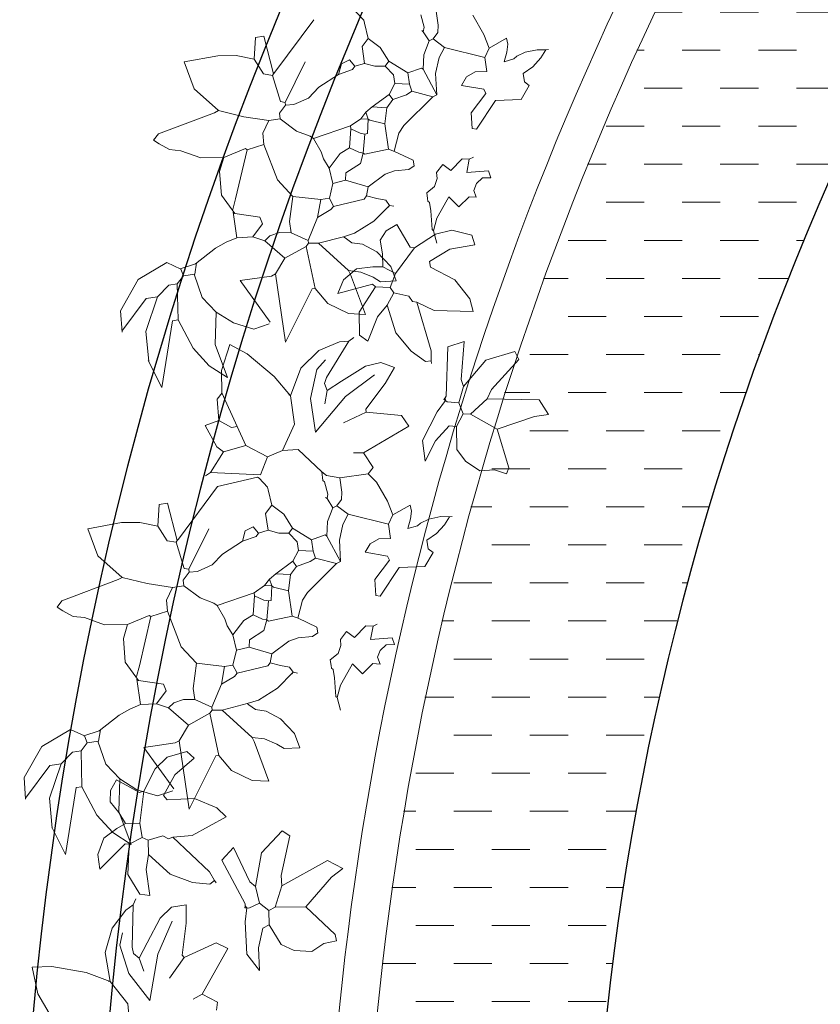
# Model space of a CAD drawing. Header units: millimetres. Extents: x 217.8 to 250.3, y 155.3 to 171.1.
# Tile 24 of 35: x 239.4 to 240.4, y 162.4 to 163.7. Entities that reach past the tile are written whole.
import ezdxf

# ---------------------------------------------------------------- set-up
doc = ezdxf.new("R2010")
doc.units = ezdxf.units.MM
for name, color, linetype, lineweight in [('ACQUA', 151, 'Continuous', 20), ('VERDE_giardino', 74, 'Continuous', 9), ('VETRATE', 171, 'Continuous', 9)]:
    doc.layers.add(name, color=color, linetype=linetype, lineweight=lineweight)
doc.layers.add('PROIEZIONI', color=145, linetype='Continuous')

msp = doc.modelspace()

# ---------------------------------------------------------------- hatches: boundary and pattern name
at = {"layer": 'ACQUA'}
h = msp.add_hatch(dxfattribs=at)
h.set_pattern_fill('DASH', color=256, scale=0.4, style=0)
h.set_pattern_definition([(0, (358.711986, -43.13463), (0.05, 0.05), [0.05, -0.05])])
h.paths.add_polyline_path([(244.3418, 165.9229), (244.3418, 165.6204, -0.174446), (246.5631, 164.4613), (246.7837, 164.6645, 0.17708)])
h.paths.add_polyline_path([(243.3257, 165.9208, 2.20923), (247.8419, 161.9543), (247.5419, 161.9543, -2.193796), (243.3257, 165.6181)])

# ---------------------------------------------------------------- linework, layer by layer
at = {"layer": 'PROIEZIONI'}
for radius, end in [(4.45, 218.0722), (4.35, 219.1114), (3.7, 0)]:
    msp.add_arc((243.8419, 161.9543), radius, 42.6531, end, dxfattribs=at)
at = {"layer": 'VERDE_giardino'}
for p, q in [((239.7783, 163.6553), (239.727, 163.5865)), ((239.8328, 163.6663), (239.844, 163.6547)), ((239.9188, 163.6618), (239.9231, 163.6454)), ((239.9389, 163.6666), (239.9416, 163.6481)), ((240.0013, 163.6361), (239.987, 163.6613)), ((239.844, 163.6547), (239.8446, 163.651)), ((239.8446, 163.651), (239.8494, 163.6308)), ((239.9231, 163.6454), (239.922, 163.6395)), ((239.9416, 163.6481), (239.9411, 163.6385)), ((239.6999, 163.6034), (239.7014, 163.632)), ((239.7014, 163.632), (239.7125, 163.6336)), ((239.7125, 163.6336), (239.7254, 163.5843)), ((239.8494, 163.6308), (239.8415, 163.6202)), ((239.8494, 163.6308), (239.8654, 163.619)), ((239.9199, 163.6411), (239.922, 163.6395)), ((239.922, 163.6395), (239.9295, 163.6274)), ((239.9295, 163.6274), (239.9348, 163.63)), ((239.9411, 163.6385), (239.9348, 163.63)), ((239.9348, 163.63), (239.9497, 163.6189)), ((240.0085, 163.6181), (240.0013, 163.6361)), ((240.0085, 163.6181), (240.0313, 163.6309)), ((240.0332, 163.6233), (240.0313, 163.6309)), ((239.8415, 163.6202), (239.8447, 163.5979)), ((239.8654, 163.619), (239.8765, 163.6007)), ((239.9295, 163.6274), (239.9226, 163.6093)), ((239.9429, 163.6055), (239.9497, 163.6189)), ((239.9497, 163.6189), (240.0027, 163.6058)), ((240.0085, 163.6181), (240.0027, 163.6058)), ((240.0317, 163.6128), (240.0332, 163.6233)), ((240.0828, 163.6156), (240.0865, 163.6162)), ((239.6077, 163.5999), (239.6519, 163.608)), ((239.6519, 163.608), (239.676, 163.6083)), ((239.676, 163.6083), (239.6999, 163.6034)), ((239.6999, 163.6034), (239.7121, 163.5843)), ((239.9226, 163.6093), (239.9216, 163.5902)), ((239.9382, 163.5847), (239.9429, 163.6055)), ((240.0027, 163.6058), (240.0054, 163.5873)), ((240.0282, 163.6001), (240.0317, 163.6128)), ((240.0409, 163.6038), (240.0282, 163.6001)), ((240.0448, 163.6073), (240.0409, 163.6038)), ((240.0557, 163.6126), (240.0448, 163.6073)), ((240.0716, 163.6159), (240.0557, 163.6126)), ((240.0657, 163.5936), (240.0763, 163.6052)), ((240.0828, 163.6156), (240.0716, 163.6159)), ((240.0763, 163.6052), (240.0828, 163.6156)), ((239.6209, 163.5643), (239.6077, 163.5999)), ((239.7404, 163.5467), (239.7667, 163.5998)), ((239.8108, 163.5835), (239.8145, 163.5973)), ((239.8145, 163.5973), (239.8251, 163.6027)), ((239.8251, 163.6027), (239.832, 163.5942)), ((239.8288, 163.5899), (239.832, 163.5942)), ((239.832, 163.5942), (239.8447, 163.5979)), ((239.8447, 163.5979), (239.8585, 163.5943)), ((239.8585, 163.5943), (239.8718, 163.5943)), ((239.8718, 163.5943), (239.8765, 163.6007)), ((239.8718, 163.5943), (239.8829, 163.5827)), ((239.8765, 163.6007), (239.9015, 163.5854)), ((239.9015, 163.5854), (239.9195, 163.5918)), ((239.9195, 163.5918), (239.9216, 163.5902)), ((239.9216, 163.5902), (239.9398, 163.5568)), ((240.0532, 163.5848), (240.0657, 163.5936)), ((239.7121, 163.5843), (239.7238, 163.5822)), ((239.7238, 163.5822), (239.7254, 163.5843)), ((239.7238, 163.5822), (239.7345, 163.5478)), ((239.7254, 163.5843), (239.727, 163.5865)), ((239.7849, 163.5665), (239.8108, 163.5835)), ((239.8108, 163.5835), (239.8288, 163.5899)), ((239.8829, 163.5827), (239.8846, 163.5715)), ((239.9015, 163.5854), (239.9037, 163.5705)), ((239.9398, 163.5568), (239.9382, 163.5847)), ((239.9787, 163.5801), (239.9721, 163.5691)), ((239.99, 163.5868), (239.9787, 163.5801)), ((240.0054, 163.5873), (239.99, 163.5868)), ((240.0548, 163.5736), (240.0532, 163.5848)), ((239.7849, 163.5665), (239.7712, 163.5524)), ((239.8846, 163.5715), (239.8772, 163.5572)), ((239.8846, 163.5715), (239.9037, 163.5705)), ((239.9037, 163.5705), (239.9069, 163.5615)), ((239.9721, 163.5691), (240.0013, 163.5639)), ((240.0612, 163.5689), (240.0506, 163.5503)), ((240.0612, 163.5689), (240.0548, 163.5736)), ((239.6529, 163.5359), (239.6209, 163.5643)), ((239.7712, 163.5524), (239.7521, 163.5439)), ((239.8549, 163.5407), (239.8772, 163.5572)), ((239.8772, 163.5572), (239.882, 163.5503)), ((239.882, 163.5503), (239.9, 163.5567)), ((239.9345, 163.5542), (239.8964, 163.5164)), ((239.9, 163.5567), (239.9069, 163.5615)), ((239.9069, 163.5615), (239.9345, 163.5542)), ((239.9345, 163.5542), (239.9398, 163.5568)), ((240.0039, 163.5586), (239.9849, 163.5331)), ((240.0013, 163.5639), (240.0039, 163.5586)), ((239.7409, 163.543), (239.733, 163.5324)), ((239.7345, 163.5478), (239.7404, 163.5467)), ((239.7404, 163.5467), (239.7409, 163.543)), ((239.7521, 163.5439), (239.7409, 163.543)), ((239.8465, 163.5338), (239.8549, 163.5407)), ((239.8549, 163.5407), (239.874, 163.5397)), ((239.874, 163.5397), (239.8715, 163.5185)), ((239.874, 163.5397), (239.882, 163.5503)), ((240.0167, 163.5491), (239.9919, 163.5114)), ((240.0506, 163.5503), (240.0167, 163.5491)), ((239.574, 163.5054), (239.6476, 163.5332)), ((239.6476, 163.5332), (239.6529, 163.5359)), ((239.6861, 163.5278), (239.6529, 163.5359)), ((239.7192, 163.5228), (239.6861, 163.5278)), ((239.733, 163.5324), (239.7341, 163.525)), ((239.8401, 163.5253), (239.8465, 163.5338)), ((239.8465, 163.5338), (239.8497, 163.5248)), ((239.9849, 163.5331), (239.986, 163.5124)), ((239.7112, 163.5061), (239.7192, 163.5228)), ((239.7192, 163.5228), (239.7341, 163.525)), ((239.7341, 163.525), (239.7553, 163.5091)), ((239.7776, 163.4991), (239.8264, 163.5157)), ((239.8264, 163.5157), (239.8401, 163.5253)), ((239.8264, 163.5157), (239.8269, 163.512)), ((239.8401, 163.5253), (239.8497, 163.5248)), ((239.8497, 163.5248), (239.8487, 163.5057)), ((239.8497, 163.5248), (239.8518, 163.5232)), ((239.8518, 163.5232), (239.8715, 163.5185)), ((239.8715, 163.5185), (239.8763, 163.4851)), ((239.8964, 163.5164), (239.89, 163.5062)), ((239.5676, 163.4969), (239.574, 163.5054)), ((239.7124, 163.4915), (239.7112, 163.5061)), ((239.7553, 163.5091), (239.7734, 163.5023)), ((239.7734, 163.5023), (239.7776, 163.4991)), ((239.8269, 163.512), (239.8249, 163.487)), ((239.8269, 163.512), (239.8391, 163.5062)), ((239.8391, 163.5062), (239.845, 163.5051)), ((239.845, 163.5051), (239.8429, 163.4802)), ((239.8487, 163.5057), (239.845, 163.5051)), ((239.89, 163.5062), (239.8837, 163.4826)), ((239.986, 163.5124), (239.9919, 163.5114)), ((239.5751, 163.4921), (239.5676, 163.4969)), ((239.5888, 163.4849), (239.5751, 163.4921)), ((239.6907, 163.4845), (239.7124, 163.4915)), ((239.7124, 163.4915), (239.7306, 163.4449)), ((239.7776, 163.4991), (239.7878, 163.4816)), ((239.8127, 163.4796), (239.8249, 163.487)), ((239.8249, 163.487), (239.8371, 163.4812)), ((239.6037, 163.4832), (239.5888, 163.4849)), ((239.6037, 163.4832), (239.6297, 163.4737)), ((239.6297, 163.4737), (239.66, 163.4743)), ((239.6545, 163.4557), (239.66, 163.4743)), ((239.66, 163.4743), (239.6886, 163.4861)), ((239.6907, 163.4845), (239.6755, 163.4198)), ((239.6886, 163.4861), (239.6907, 163.4845)), ((239.7878, 163.4816), (239.791, 163.4726)), ((239.7984, 163.4604), (239.8127, 163.4796)), ((239.8371, 163.4812), (239.8429, 163.4802)), ((239.8429, 163.4802), (239.8393, 163.4664)), ((239.8429, 163.4802), (239.8451, 163.4786)), ((239.8451, 163.4786), (239.8763, 163.4851)), ((239.8763, 163.4851), (239.8843, 163.4824)), ((239.8843, 163.4824), (239.9087, 163.4708)), ((239.9877, 163.4748), (239.9824, 163.4721)), ((239.791, 163.4726), (239.7984, 163.4604)), ((239.8393, 163.4664), (239.8202, 163.4541)), ((239.9098, 163.4634), (239.9029, 163.4586)), ((239.9087, 163.4708), (239.9098, 163.4634)), ((239.9395, 163.4545), (239.9475, 163.4651)), ((239.9475, 163.4651), (239.9581, 163.4572)), ((239.9581, 163.4572), (239.9729, 163.4726)), ((239.9729, 163.4726), (239.9824, 163.4721)), ((239.9824, 163.4721), (239.9793, 163.4546)), ((239.6571, 163.4249), (239.6545, 163.4557)), ((239.7984, 163.4604), (239.8033, 163.4403)), ((239.8202, 163.4541), (239.8197, 163.4446)), ((239.8719, 163.4525), (239.8494, 163.4357)), ((239.8841, 163.4569), (239.8719, 163.4525)), ((239.9029, 163.4586), (239.8841, 163.4569)), ((239.9403, 163.4466), (239.9395, 163.4545)), ((239.9793, 163.4546), (240.0074, 163.4568)), ((240.0074, 163.4568), (240.0106, 163.4478)), ((239.7306, 163.4449), (239.7508, 163.4232)), ((239.8033, 163.4403), (239.7986, 163.4207)), ((239.8033, 163.4403), (239.8197, 163.4446)), ((239.8197, 163.4446), (239.8494, 163.4357)), ((239.8494, 163.4357), (239.8473, 163.424)), ((239.9264, 163.4279), (239.9368, 163.4363)), ((239.9368, 163.4363), (239.9403, 163.4466)), ((239.9885, 163.431), (239.9917, 163.44)), ((239.9917, 163.44), (239.9997, 163.4476)), ((239.9997, 163.4476), (240.0106, 163.4478)), ((239.6745, 163.4007), (239.6571, 163.4249)), ((239.7508, 163.4232), (239.7461, 163.3903)), ((239.7508, 163.4232), (239.7874, 163.419)), ((239.8442, 163.4197), (239.8473, 163.424)), ((239.8473, 163.424), (239.8611, 163.4203)), ((239.9274, 163.4205), (239.9264, 163.4279)), ((239.9493, 163.4117), (239.9555, 163.4227)), ((239.9555, 163.4227), (239.9667, 163.4111)), ((239.9688, 163.4095), (239.9821, 163.4228)), ((239.9821, 163.4228), (239.9916, 163.4223)), ((239.9916, 163.4223), (239.9885, 163.431)), ((239.6755, 163.4198), (239.6718, 163.406)), ((239.7874, 163.419), (239.7832, 163.3957)), ((239.7874, 163.419), (239.7986, 163.4207)), ((239.7986, 163.4207), (239.8039, 163.4101)), ((239.8007, 163.4058), (239.8039, 163.4101)), ((239.8039, 163.4101), (239.8442, 163.4197)), ((239.8571, 163.3906), (239.8776, 163.4113)), ((239.8611, 163.4203), (239.8728, 163.4182)), ((239.8728, 163.4182), (239.8776, 163.4113)), ((239.876, 163.4092), (239.8776, 163.4113)), ((239.8776, 163.4113), (239.8834, 163.4103)), ((239.9274, 163.4205), (239.928, 163.4168)), ((239.928, 163.4168), (239.9301, 163.4152)), ((239.9301, 163.4152), (239.9317, 163.4041)), ((239.9399, 163.3944), (239.9493, 163.4117)), ((239.9667, 163.4111), (239.9688, 163.4095)), ((239.6724, 163.4023), (239.6772, 163.3689)), ((239.6724, 163.4023), (239.6745, 163.4007)), ((239.6745, 163.4007), (239.7074, 163.396)), ((239.7832, 163.3957), (239.8007, 163.4058)), ((239.9317, 163.4041), (239.9334, 163.3797)), ((239.7106, 163.387), (239.6979, 163.37)), ((239.7074, 163.396), (239.7106, 163.387)), ((239.7461, 163.3903), (239.7483, 163.3754)), ((239.7832, 163.3957), (239.7706, 163.3654)), ((239.8318, 163.3749), (239.8571, 163.3906)), ((239.8872, 163.3864), (239.873, 163.3781)), ((239.8872, 163.3864), (239.9048, 163.3567)), ((239.9355, 163.3781), (239.9399, 163.3944)), ((239.7206, 163.3714), (239.7138, 163.3647)), ((239.7333, 163.3756), (239.7206, 163.3714)), ((239.7483, 163.3754), (239.7333, 163.3756)), ((239.7483, 163.3754), (239.7706, 163.3654)), ((239.7844, 163.3617), (239.8173, 163.3703)), ((239.8173, 163.3703), (239.8318, 163.3749)), ((239.8173, 163.3703), (239.8194, 163.3687)), ((239.873, 163.3781), (239.8653, 163.3656)), ((239.9381, 163.3736), (239.9106, 163.3557)), ((239.9334, 163.3797), (239.9355, 163.3781)), ((239.9355, 163.3781), (239.9398, 163.3617)), ((239.9596, 163.3789), (239.9381, 163.3736)), ((239.9859, 163.3723), (239.9596, 163.3789)), ((239.9897, 163.3596), (239.9859, 163.3723)), ((239.6629, 163.363), (239.6491, 163.3553)), ((239.6772, 163.3689), (239.6629, 163.363)), ((239.6772, 163.3689), (239.6979, 163.37)), ((239.6979, 163.37), (239.7138, 163.3647)), ((239.7138, 163.3647), (239.7399, 163.342)), ((239.7399, 163.342), (239.768, 163.3574)), ((239.768, 163.3574), (239.7711, 163.3617)), ((239.768, 163.3574), (239.7798, 163.3023)), ((239.7706, 163.3654), (239.7711, 163.3617)), ((239.7711, 163.3617), (239.7844, 163.3617)), ((239.7844, 163.3617), (239.8238, 163.3258)), ((239.8279, 163.3624), (239.8194, 163.3687)), ((239.8423, 163.3604), (239.8279, 163.3624)), ((239.8609, 163.3504), (239.8423, 163.3604)), ((239.8653, 163.3656), (239.8682, 163.3476)), ((239.9567, 163.3537), (239.9897, 163.3596)), ((239.6491, 163.3553), (239.6229, 163.3347)), ((239.8795, 163.3309), (239.8609, 163.3504)), ((239.8682, 163.3476), (239.8688, 163.3306)), ((239.8853, 163.3217), (239.9106, 163.3557)), ((239.9048, 163.3567), (239.9106, 163.3557)), ((239.9303, 163.3377), (239.9567, 163.3537)), ((239.5849, 163.3362), (239.5473, 163.314)), ((239.5849, 163.3362), (239.6036, 163.3278)), ((239.6229, 163.3347), (239.6026, 163.3279)), ((239.6243, 163.3358), (239.6217, 163.321)), ((239.7399, 163.342), (239.7278, 163.3213)), ((239.9303, 163.3377), (239.9314, 163.3303)), ((239.5989, 163.3082), (239.6068, 163.3188)), ((239.6036, 163.3278), (239.6068, 163.3188)), ((239.6217, 163.321), (239.6068, 163.3188)), ((239.6315, 163.2906), (239.621, 163.3209)), ((239.6816, 163.3126), (239.7225, 163.3186)), ((239.7225, 163.3186), (239.7278, 163.3213)), ((239.7278, 163.3213), (239.7408, 163.2317)), ((239.8342, 163.3281), (239.817, 163.3135)), ((239.8238, 163.3258), (239.8399, 163.3237)), ((239.8238, 163.3258), (239.8264, 163.3205)), ((239.8264, 163.3205), (239.8459, 163.2682)), ((239.8556, 163.3306), (239.8342, 163.3281)), ((239.8399, 163.3237), (239.8563, 163.3172)), ((239.8688, 163.3306), (239.8556, 163.3306)), ((239.8688, 163.3306), (239.8853, 163.3217)), ((239.8853, 163.3217), (239.8784, 163.3036)), ((239.8864, 163.3122), (239.8795, 163.3309)), ((239.9635, 163.3137), (239.9314, 163.3303)), ((239.5473, 163.314), (239.5243, 163.273)), ((239.573, 163.2911), (239.5878, 163.3065)), ((239.5878, 163.3065), (239.5989, 163.3082)), ((239.5989, 163.3082), (239.6001, 163.261)), ((239.7208, 163.2581), (239.6816, 163.3126)), ((239.817, 163.3135), (239.8095, 163.2955)), ((239.8095, 163.2955), (239.8551, 163.3078)), ((239.8551, 163.3078), (239.8593, 163.3046)), ((239.8563, 163.3172), (239.8657, 163.3111)), ((239.8864, 163.3122), (239.8657, 163.3111)), ((239.983, 163.2885), (239.9635, 163.3137)), ((239.7408, 163.2317), (239.7761, 163.3018)), ((239.7761, 163.3018), (239.7798, 163.3023)), ((239.7967, 163.2825), (239.7798, 163.3023)), ((239.8593, 163.3046), (239.8377, 163.2711)), ((239.8593, 163.3046), (239.8784, 163.3036)), ((239.8832, 163.2967), (239.8743, 163.2803)), ((239.8784, 163.3036), (239.8832, 163.2967)), ((239.8832, 163.2967), (239.9029, 163.292)), ((239.5261, 163.246), (239.5581, 163.2889)), ((239.5575, 163.2458), (239.573, 163.2911)), ((239.5581, 163.2889), (239.573, 163.2911)), ((239.6501, 163.2713), (239.6315, 163.2906)), ((239.8235, 163.2693), (239.7967, 163.2825)), ((239.8743, 163.2803), (239.8619, 163.2649)), ((239.8743, 163.2803), (239.886, 163.2439)), ((239.9029, 163.292), (239.9077, 163.2851)), ((239.9077, 163.2851), (239.9135, 163.2841)), ((239.9135, 163.2841), (239.9323, 163.2205)), ((239.9135, 163.2841), (239.9364, 163.2731)), ((239.9873, 163.2721), (239.983, 163.2885)), ((239.5243, 163.273), (239.5263, 163.2449)), ((239.6488, 163.2287), (239.6501, 163.2713)), ((239.6501, 163.2713), (239.6725, 163.2571)), ((239.8459, 163.2682), (239.8235, 163.2693)), ((239.8377, 163.2711), (239.8383, 163.2409)), ((239.9364, 163.2731), (239.9873, 163.2721)), ((239.5927, 163.2599), (239.5784, 163.1721)), ((239.6001, 163.261), (239.5927, 163.2599)), ((239.6001, 163.261), (239.6197, 163.2237)), ((239.6725, 163.2571), (239.6995, 163.249)), ((239.6995, 163.249), (239.7197, 163.2558)), ((239.8619, 163.2649), (239.8489, 163.233)), ((239.5613, 163.2067), (239.5575, 163.2458)), ((239.886, 163.2439), (239.9062, 163.2197)), ((239.6647, 163.1853), (239.6488, 163.2287)), ((239.6568, 163.1944), (239.668, 163.2286)), ((239.668, 163.2286), (239.6906, 163.2162)), ((239.7846, 163.2206), (239.8121, 163.232)), ((239.8241, 163.2331), (239.795, 163.1853)), ((239.8121, 163.232), (239.8241, 163.2331)), ((239.8241, 163.2331), (239.8309, 163.2379)), ((239.8383, 163.2409), (239.8489, 163.233)), ((239.954, 163.2255), (239.9758, 163.2325)), ((239.9758, 163.2325), (239.9717, 163.1826)), ((239.6197, 163.2237), (239.6407, 163.2008)), ((239.6906, 163.2162), (239.726, 163.1868)), ((239.7611, 163.1974), (239.7846, 163.2206)), ((239.9062, 163.2197), (239.9249, 163.2062)), ((239.9323, 163.2205), (239.9323, 163.2072)), ((239.954, 163.2255), (239.9521, 163.1608)), ((240.0039, 163.2082), (240.0421, 163.2194)), ((240.0421, 163.2194), (240.0474, 163.2088)), ((239.5605, 163.2078), (239.5784, 163.1721)), ((239.782, 163.196), (239.7934, 163.2084)), ((239.8459, 163.2003), (239.8661, 163.2051)), ((239.8841, 163.1983), (239.8661, 163.2051)), ((239.9249, 163.2062), (239.9323, 163.2072)), ((239.9323, 163.2072), (239.9328, 163.2035)), ((239.9749, 163.1736), (240.0039, 163.2082)), ((240.0474, 163.2088), (240.0115, 163.1695)), ((239.6407, 163.2008), (239.6647, 163.1853)), ((239.6573, 163.1651), (239.6568, 163.1944)), ((239.7611, 163.1974), (239.7474, 163.1613)), ((239.7739, 163.1577), (239.782, 163.196)), ((239.8147, 163.1806), (239.8459, 163.2003)), ((239.872, 163.1776), (239.8841, 163.1983)), ((239.726, 163.1868), (239.7474, 163.1613)), ((239.795, 163.1853), (239.7924, 163.1773)), ((239.7924, 163.1773), (239.7956, 163.1683)), ((239.7956, 163.1683), (239.8147, 163.1806)), ((239.8577, 163.1888), (239.8197, 163.1605)), ((239.8466, 163.1435), (239.872, 163.1776)), ((239.9717, 163.1826), (239.9749, 163.1736)), ((239.6514, 163.1568), (239.6577, 163.1653)), ((239.6775, 163.1208), (239.6573, 163.1651)), ((239.7956, 163.1683), (239.7925, 163.1508)), ((239.9749, 163.1736), (239.9686, 163.1518)), ((240.0115, 163.1695), (240.0057, 163.1573)), ((239.6536, 163.1286), (239.6514, 163.1568)), ((239.7474, 163.1613), (239.7452, 163.1629)), ((239.7474, 163.1613), (239.7528, 163.1242)), ((239.7802, 163.1133), (239.7739, 163.1577)), ((239.8197, 163.1605), (239.7802, 163.1133)), ((239.9511, 163.155), (239.94, 163.1401)), ((239.9489, 163.1566), (239.9505, 163.1587)), ((239.9489, 163.1566), (239.9511, 163.155)), ((239.9505, 163.1587), (239.9521, 163.1608)), ((239.9505, 163.1587), (239.9511, 163.155)), ((239.9511, 163.155), (239.9532, 163.1534)), ((239.9532, 163.1534), (239.9686, 163.1518)), ((239.9686, 163.1518), (239.9744, 163.1375)), ((239.984, 163.137), (240.0057, 163.1573)), ((240.0057, 163.1573), (240.0741, 163.1559)), ((240.0741, 163.1559), (240.0864, 163.1368)), ((239.8471, 163.1398), (239.817, 163.1259)), ((239.8471, 163.1398), (239.8466, 163.1435)), ((239.8471, 163.1398), (239.8933, 163.1352)), ((239.9208, 163.1024), (239.94, 163.1401)), ((239.9744, 163.1375), (239.9655, 163.1211)), ((239.9744, 163.1375), (239.984, 163.137)), ((239.6536, 163.1286), (239.6356, 163.1222)), ((239.6536, 163.1286), (239.6701, 163.1197)), ((239.9029, 163.1214), (239.8933, 163.1352)), ((239.984, 163.137), (240.0191, 163.1175)), ((240.0191, 163.1175), (240.0678, 163.1341)), ((240.0678, 163.1341), (240.0864, 163.1368)), ((239.6356, 163.1222), (239.651, 163.0942)), ((239.6701, 163.1197), (239.6775, 163.1208)), ((239.6775, 163.1208), (239.6887, 163.0959)), ((239.7528, 163.1242), (239.737, 163.0896)), ((239.8436, 163.0862), (239.9029, 163.1214)), ((239.938, 163.1019), (239.9559, 163.1216)), ((239.9559, 163.1216), (239.9655, 163.1211)), ((239.9655, 163.1211), (239.9661, 163.0908)), ((240.0191, 163.1175), (240.0341, 163.0666)), ((239.9245, 163.0753), (239.9208, 163.1024)), ((239.938, 163.1019), (239.9245, 163.0753)), ((239.6595, 163.0878), (239.6426, 163.0607)), ((239.651, 163.0942), (239.6595, 163.0878)), ((239.6595, 163.0878), (239.6887, 163.0959)), ((239.6887, 163.0959), (239.7174, 163.0811)), ((239.737, 163.0896), (239.7174, 163.0811)), ((239.737, 163.0896), (239.7577, 163.0908)), ((239.7885, 163.0612), (239.7577, 163.0908)), ((239.8436, 163.0862), (239.8303, 163.0862)), ((239.8436, 163.0862), (239.8559, 163.0672)), ((239.9661, 163.0908), (239.9772, 163.0755)), ((239.7174, 163.0811), (239.708, 163.0573)), ((239.9772, 163.0755), (239.9963, 163.0628)), ((239.6426, 163.0607), (239.6358, 163.0559)), ((239.6426, 163.0607), (239.708, 163.0573)), ((239.7885, 163.0612), (239.7901, 163.05)), ((239.7885, 163.0612), (239.7949, 163.0564)), ((239.8559, 163.0672), (239.8495, 163.0587)), ((239.9963, 163.0628), (240.0155, 163.0639)), ((240.0155, 163.0639), (240.0314, 163.0587)), ((240.0341, 163.0666), (240.0314, 163.0587)), ((239.7042, 163.0545), (239.6518, 163.042)), ((239.7063, 163.0529), (239.7042, 163.0545)), ((239.7063, 163.0529), (239.7175, 163.0413)), ((239.7901, 163.05), (239.7923, 163.0484)), ((239.7923, 163.0484), (239.7965, 163.032)), ((239.7949, 163.0564), (239.8124, 163.0533)), ((239.8124, 163.0533), (239.8495, 163.0587)), ((239.8124, 163.0533), (239.8151, 163.0347)), ((239.8605, 163.048), (239.8495, 163.0587)), ((239.8748, 163.0227), (239.8605, 163.048)), ((239.6518, 163.042), (239.6005, 162.9731)), ((239.7175, 163.0413), (239.718, 163.0376)), ((239.718, 163.0376), (239.7229, 163.0175)), ((239.8151, 163.0347), (239.8146, 163.0252)), ((239.7934, 163.0277), (239.7955, 163.0262)), ((239.7965, 163.032), (239.7955, 163.0262)), ((239.7955, 163.0262), (239.803, 163.014)), ((239.8146, 163.0252), (239.8083, 163.0167)), ((239.882, 163.0047), (239.8748, 163.0227)), ((239.5734, 162.99), (239.5749, 163.0186)), ((239.5749, 163.0186), (239.586, 163.0202)), ((239.586, 163.0202), (239.5989, 162.971)), ((239.7229, 163.0175), (239.7149, 163.0068)), ((239.7229, 163.0175), (239.7389, 163.0056)), ((239.803, 163.014), (239.7961, 162.9959)), ((239.803, 163.014), (239.8083, 163.0167)), ((239.8083, 163.0167), (239.8231, 163.0056)), ((239.882, 163.0047), (239.9048, 163.0175)), ((239.9066, 163.0099), (239.9048, 163.0175)), ((239.9052, 162.9995), (239.9066, 163.0099)), ((239.7149, 163.0068), (239.7182, 162.9846)), ((239.7389, 163.0056), (239.75, 162.9873)), ((239.7961, 162.9959), (239.7951, 162.9768)), ((239.8164, 162.9922), (239.8231, 163.0056)), ((239.8231, 163.0056), (239.8762, 162.9925)), ((239.882, 163.0047), (239.8762, 162.9925)), ((239.9017, 162.9867), (239.9052, 162.9995)), ((239.9292, 162.9992), (239.9183, 162.994)), ((239.9451, 163.0026), (239.9292, 162.9992)), ((239.9563, 163.0022), (239.9451, 163.0026)), ((239.9498, 162.9918), (239.9563, 163.0022)), ((239.9563, 163.0022), (239.96, 163.0028)), ((239.4812, 162.9865), (239.5254, 162.9946)), ((239.4944, 162.9509), (239.4812, 162.9865)), ((239.5254, 162.9946), (239.5495, 162.9949)), ((239.5495, 162.9949), (239.5734, 162.99)), ((239.5734, 162.99), (239.5856, 162.9709)), ((239.6138, 162.9333), (239.6402, 162.9865)), ((239.6843, 162.9701), (239.688, 162.9839)), ((239.688, 162.9839), (239.6985, 162.9893)), ((239.6985, 162.9893), (239.7055, 162.9808)), ((239.7055, 162.9808), (239.7182, 162.9846)), ((239.7182, 162.9846), (239.732, 162.9809)), ((239.7452, 162.9809), (239.75, 162.9873)), ((239.75, 162.9873), (239.775, 162.972)), ((239.8117, 162.9714), (239.8164, 162.9922)), ((239.8762, 162.9925), (239.8789, 162.9739)), ((239.9144, 162.9905), (239.9017, 162.9867)), ((239.9183, 162.994), (239.9144, 162.9905)), ((239.9392, 162.9802), (239.9498, 162.9918)), ((239.5856, 162.9709), (239.5973, 162.9688)), ((239.5973, 162.9688), (239.5989, 162.971)), ((239.5989, 162.971), (239.6005, 162.9731)), ((239.6583, 162.9531), (239.6843, 162.9701)), ((239.6843, 162.9701), (239.7023, 162.9766)), ((239.7023, 162.9766), (239.7055, 162.9808)), ((239.732, 162.9809), (239.7452, 162.9809)), ((239.7452, 162.9809), (239.7564, 162.9693)), ((239.775, 162.972), (239.793, 162.9784)), ((239.775, 162.972), (239.7771, 162.9572)), ((239.793, 162.9784), (239.7951, 162.9768)), ((239.7951, 162.9768), (239.8132, 162.9435)), ((239.8132, 162.9435), (239.8117, 162.9714)), ((239.8635, 162.9734), (239.8521, 162.9667)), ((239.8789, 162.9739), (239.8635, 162.9734)), ((239.9267, 162.9714), (239.9392, 162.9802)), ((239.9283, 162.9603), (239.9267, 162.9714)), ((239.5973, 162.9688), (239.608, 162.9344)), ((239.758, 162.9582), (239.7507, 162.9438)), ((239.7564, 162.9693), (239.758, 162.9582)), ((239.758, 162.9582), (239.7771, 162.9572)), ((239.7771, 162.9572), (239.7803, 162.9481)), ((239.8521, 162.9667), (239.8456, 162.9558)), ((239.9347, 162.9555), (239.9283, 162.9603)), ((239.5264, 162.9225), (239.4944, 162.9509)), ((239.6583, 162.9531), (239.6447, 162.9391)), ((239.7284, 162.9273), (239.7507, 162.9438)), ((239.7507, 162.9438), (239.7555, 162.9369)), ((239.7735, 162.9434), (239.7803, 162.9481)), ((239.7803, 162.9481), (239.808, 162.9408)), ((239.808, 162.9408), (239.8132, 162.9435)), ((239.8456, 162.9558), (239.8748, 162.9506)), ((239.8774, 162.9453), (239.8584, 162.9197)), ((239.8748, 162.9506), (239.8774, 162.9453)), ((239.9347, 162.9555), (239.9241, 162.9369)), ((239.608, 162.9344), (239.6138, 162.9333)), ((239.6138, 162.9333), (239.6144, 162.9296)), ((239.6256, 162.9305), (239.6144, 162.9296)), ((239.6447, 162.9391), (239.6256, 162.9305)), ((239.7475, 162.9263), (239.7555, 162.9369)), ((239.7555, 162.9369), (239.7735, 162.9434)), ((239.808, 162.9408), (239.7699, 162.903)), ((239.8902, 162.9357), (239.8654, 162.898)), ((239.9241, 162.9369), (239.8902, 162.9357)), ((239.4474, 162.892), (239.5211, 162.9198)), ((239.5211, 162.9198), (239.5264, 162.9225)), ((239.5595, 162.9145), (239.5264, 162.9225)), ((239.6144, 162.9296), (239.6065, 162.919)), ((239.6065, 162.919), (239.6075, 162.9116)), ((239.7136, 162.9119), (239.72, 162.9204)), ((239.72, 162.9204), (239.7284, 162.9273)), ((239.72, 162.9204), (239.7232, 162.9114)), ((239.7284, 162.9273), (239.7475, 162.9263)), ((239.7475, 162.9263), (239.7449, 162.9051)), ((239.8584, 162.9197), (239.8595, 162.8991)), ((239.5927, 162.9094), (239.5595, 162.9145)), ((239.5847, 162.8927), (239.5927, 162.9094)), ((239.5927, 162.9094), (239.6075, 162.9116)), ((239.6075, 162.9116), (239.6288, 162.8957)), ((239.6999, 162.9023), (239.7136, 162.9119)), ((239.7136, 162.9119), (239.7232, 162.9114)), ((239.7232, 162.9114), (239.7222, 162.8923)), ((239.7232, 162.9114), (239.7253, 162.9098)), ((239.7253, 162.9098), (239.7449, 162.9051)), ((239.7449, 162.9051), (239.7498, 162.8717)), ((239.4411, 162.8835), (239.4474, 162.892)), ((239.5859, 162.8781), (239.5847, 162.8927)), ((239.6288, 162.8957), (239.6469, 162.8889)), ((239.6511, 162.8857), (239.6999, 162.9023)), ((239.7004, 162.8986), (239.6984, 162.8737)), ((239.6999, 162.9023), (239.7004, 162.8986)), ((239.7004, 162.8986), (239.7126, 162.8928)), ((239.7126, 162.8928), (239.7185, 162.8917)), ((239.7185, 162.8917), (239.7164, 162.8668)), ((239.7222, 162.8923), (239.7185, 162.8917)), ((239.7635, 162.8928), (239.7572, 162.8692)), ((239.7699, 162.903), (239.7635, 162.8928)), ((239.8595, 162.8991), (239.8654, 162.898)), ((239.4486, 162.8787), (239.4411, 162.8835)), ((239.6469, 162.8889), (239.6511, 162.8857)), ((239.6511, 162.8857), (239.6612, 162.8682)), ((239.4623, 162.8715), (239.4486, 162.8787)), ((239.4772, 162.8698), (239.4623, 162.8715)), ((239.4772, 162.8698), (239.5032, 162.8604)), ((239.5334, 162.861), (239.562, 162.8727)), ((239.5642, 162.8711), (239.549, 162.8064)), ((239.562, 162.8727), (239.5642, 162.8711)), ((239.5642, 162.8711), (239.5859, 162.8781)), ((239.5859, 162.8781), (239.6041, 162.8315)), ((239.6612, 162.8682), (239.6645, 162.8592)), ((239.6719, 162.8471), (239.6862, 162.8662)), ((239.6862, 162.8662), (239.6984, 162.8737)), ((239.6984, 162.8737), (239.7106, 162.8679)), ((239.7106, 162.8679), (239.7164, 162.8668)), ((239.7164, 162.8668), (239.7127, 162.853)), ((239.7164, 162.8668), (239.7185, 162.8652)), ((239.7185, 162.8652), (239.7498, 162.8717)), ((239.7498, 162.8717), (239.7578, 162.8691)), ((239.7578, 162.8691), (239.7822, 162.8575)), ((239.5032, 162.8604), (239.5334, 162.861)), ((239.528, 162.8423), (239.5334, 162.861)), ((239.6645, 162.8592), (239.6719, 162.8471)), ((239.7127, 162.853), (239.6937, 162.8408)), ((239.7822, 162.8575), (239.7833, 162.85)), ((239.8316, 162.8438), (239.8464, 162.8592)), ((239.8464, 162.8592), (239.8559, 162.8587)), ((239.8559, 162.8587), (239.8528, 162.8412)), ((239.8612, 162.8614), (239.8559, 162.8587)), ((239.5306, 162.8115), (239.528, 162.8423)), ((239.6719, 162.8471), (239.6767, 162.8269)), ((239.6937, 162.8408), (239.6932, 162.8312)), ((239.7576, 162.8435), (239.7454, 162.8391)), ((239.7764, 162.8452), (239.7576, 162.8435)), ((239.7833, 162.85), (239.7764, 162.8452)), ((239.813, 162.8411), (239.8209, 162.8517)), ((239.8138, 162.8332), (239.813, 162.8411)), ((239.8209, 162.8517), (239.8316, 162.8438)), ((239.8528, 162.8412), (239.8809, 162.8434)), ((239.8809, 162.8434), (239.8841, 162.8344)), ((239.6041, 162.8315), (239.6243, 162.8098)), ((239.6767, 162.8269), (239.6932, 162.8312)), ((239.6932, 162.8312), (239.7229, 162.8223)), ((239.7454, 162.8391), (239.7229, 162.8223)), ((239.8103, 162.8229), (239.8138, 162.8332)), ((239.8651, 162.8266), (239.8732, 162.8342)), ((239.8732, 162.8342), (239.8841, 162.8344)), ((239.6767, 162.8269), (239.672, 162.8073)), ((239.7229, 162.8223), (239.7208, 162.8106)), ((239.7998, 162.8145), (239.8103, 162.8229)), ((239.8009, 162.8071), (239.7998, 162.8145)), ((239.862, 162.8177), (239.8651, 162.8266)), ((239.8651, 162.8089), (239.862, 162.8177)), ((239.548, 162.7873), (239.5306, 162.8115)), ((239.549, 162.8064), (239.5453, 162.7926)), ((239.6243, 162.8098), (239.6196, 162.7769)), ((239.6243, 162.8098), (239.6609, 162.8057)), ((239.6609, 162.8057), (239.6567, 162.7823)), ((239.6609, 162.8057), (239.672, 162.8073)), ((239.672, 162.8073), (239.6774, 162.7967)), ((239.6774, 162.7967), (239.7176, 162.8064)), ((239.7176, 162.8064), (239.7208, 162.8106)), ((239.7208, 162.8106), (239.7346, 162.8069)), ((239.7346, 162.8069), (239.7463, 162.8048)), ((239.7463, 162.8048), (239.7511, 162.798)), ((239.8009, 162.8071), (239.8015, 162.8034)), ((239.8015, 162.8034), (239.8036, 162.8018)), ((239.8036, 162.8018), (239.8052, 162.7907)), ((239.8227, 162.7983), (239.829, 162.8093)), ((239.829, 162.8093), (239.8402, 162.7977)), ((239.8423, 162.7961), (239.8555, 162.8094)), ((239.8555, 162.8094), (239.8651, 162.8089)), ((239.5459, 162.7889), (239.5507, 162.7555)), ((239.5459, 162.7889), (239.548, 162.7873)), ((239.6567, 162.7823), (239.6742, 162.7924)), ((239.6742, 162.7924), (239.6774, 162.7967)), ((239.7306, 162.7772), (239.7511, 162.798)), ((239.7495, 162.7958), (239.7511, 162.798)), ((239.7511, 162.798), (239.7569, 162.7969)), ((239.8052, 162.7907), (239.8069, 162.7663)), ((239.8134, 162.781), (239.8227, 162.7983)), ((239.8402, 162.7977), (239.8423, 162.7961)), ((239.548, 162.7873), (239.5809, 162.7826)), ((239.5809, 162.7826), (239.5841, 162.7736)), ((239.6196, 162.7769), (239.6218, 162.7621)), ((239.6567, 162.7823), (239.6441, 162.752)), ((239.7053, 162.7616), (239.7306, 162.7772)), ((239.809, 162.7647), (239.8134, 162.781)), ((239.5841, 162.7736), (239.5714, 162.7566)), ((239.8069, 162.7663), (239.809, 162.7647)), ((239.809, 162.7647), (239.8133, 162.7483)), ((239.5364, 162.7496), (239.5226, 162.7419)), ((239.5507, 162.7555), (239.5364, 162.7496)), ((239.5507, 162.7555), (239.5714, 162.7566)), ((239.5714, 162.7566), (239.5873, 162.7513)), ((239.5941, 162.7581), (239.5873, 162.7513)), ((239.5873, 162.7513), (239.6134, 162.7286)), ((239.6068, 162.7623), (239.5941, 162.7581)), ((239.6218, 162.7621), (239.6068, 162.7623)), ((239.6218, 162.7621), (239.6441, 162.752)), ((239.6441, 162.752), (239.6446, 162.7483)), ((239.6579, 162.7484), (239.6907, 162.7569)), ((239.6907, 162.7569), (239.7053, 162.7616)), ((239.6907, 162.7569), (239.6929, 162.7554)), ((239.7014, 162.749), (239.6929, 162.7554)), ((239.5226, 162.7419), (239.4964, 162.7213)), ((239.6134, 162.7286), (239.6415, 162.7441)), ((239.6415, 162.7441), (239.6446, 162.7483)), ((239.6415, 162.7441), (239.6533, 162.6889)), ((239.6446, 162.7483), (239.6579, 162.7484)), ((239.6579, 162.7484), (239.6972, 162.7124)), ((239.7158, 162.747), (239.7014, 162.749)), ((239.7344, 162.737), (239.7158, 162.747)), ((239.753, 162.7175), (239.7344, 162.737)), ((239.6134, 162.7286), (239.6013, 162.7079)), ((239.4584, 162.7228), (239.4208, 162.7006)), ((239.4584, 162.7228), (239.4771, 162.7144)), ((239.4964, 162.7213), (239.4761, 162.7146)), ((239.4771, 162.7144), (239.4803, 162.7054)), ((239.4978, 162.7224), (239.4952, 162.7076)), ((239.6972, 162.7124), (239.7133, 162.7104)), ((239.6972, 162.7124), (239.6999, 162.7071)), ((239.7599, 162.6988), (239.753, 162.7175)), ((239.4208, 162.7006), (239.3978, 162.6596)), ((239.4724, 162.6948), (239.4803, 162.7054)), ((239.4952, 162.7076), (239.4803, 162.7054)), ((239.5049, 162.6773), (239.4944, 162.7076)), ((239.5551, 162.6993), (239.596, 162.7052)), ((239.5942, 162.6447), (239.5551, 162.6993)), ((239.596, 162.7052), (239.6013, 162.7079)), ((239.6013, 162.7079), (239.6143, 162.6183)), ((239.6999, 162.7071), (239.7193, 162.6548)), ((239.7133, 162.7104), (239.7298, 162.7038)), ((239.7298, 162.7038), (239.7392, 162.6977)), ((239.7599, 162.6988), (239.7392, 162.6977)), ((239.4465, 162.6777), (239.4613, 162.6932)), ((239.4613, 162.6932), (239.4724, 162.6948)), ((239.4724, 162.6948), (239.4736, 162.6476)), ((239.5855, 162.6866), (239.5696, 162.6713)), ((239.6116, 162.6941), (239.5855, 162.6866)), ((239.5956, 162.6633), (239.6212, 162.685)), ((239.6212, 162.685), (239.6116, 162.6941)), ((239.6143, 162.6183), (239.6496, 162.6884)), ((239.6496, 162.6884), (239.6533, 162.6889)), ((239.6702, 162.6691), (239.6533, 162.6889)), ((239.3996, 162.6326), (239.4316, 162.6756)), ((239.4309, 162.6325), (239.4465, 162.6777)), ((239.4316, 162.6756), (239.4465, 162.6777)), ((239.5236, 162.6579), (239.5049, 162.6773)), ((239.3978, 162.6596), (239.3997, 162.6315)), ((239.5696, 162.6713), (239.5547, 162.642)), ((239.5808, 162.6363), (239.5956, 162.6633)), ((239.697, 162.6559), (239.6702, 162.6691)), ((239.4662, 162.6465), (239.4519, 162.5588)), ((239.4736, 162.6476), (239.4662, 162.6465)), ((239.4736, 162.6476), (239.4931, 162.6103)), ((239.5191, 162.6569), (239.511, 162.6426)), ((239.5191, 162.6569), (239.5492, 162.64)), ((239.5222, 162.6153), (239.5236, 162.6579)), ((239.5236, 162.6579), (239.5459, 162.6437)), ((239.7193, 162.6548), (239.697, 162.6559)), ((239.511, 162.6426), (239.5105, 162.6279)), ((239.5459, 162.6437), (239.573, 162.6357)), ((239.5492, 162.64), (239.5547, 162.642)), ((239.5498, 162.5999), (239.5547, 162.642)), ((239.573, 162.6357), (239.5932, 162.6424)), ((239.5808, 162.6363), (239.5854, 162.6304)), ((239.4347, 162.5933), (239.4309, 162.6325)), ((239.5105, 162.6279), (239.522, 162.6138)), ((239.6215, 162.6321), (239.5854, 162.6304)), ((239.6509, 162.62), (239.6215, 162.6321)), ((239.4931, 162.6103), (239.5141, 162.5874)), ((239.522, 162.6138), (239.531, 162.5994)), ((239.5382, 162.5719), (239.5222, 162.6153)), ((239.6183, 162.5834), (239.6629, 162.608)), ((239.6629, 162.608), (239.6509, 162.62)), ((239.434, 162.5944), (239.4519, 162.5588)), ((239.531, 162.5994), (239.5196, 162.5928)), ((239.531, 162.5994), (239.5498, 162.5999)), ((239.5498, 162.5999), (239.5529, 162.5808)), ((239.5196, 162.5928), (239.5023, 162.5799)), ((239.5141, 162.5874), (239.5382, 162.5719)), ((239.5605, 162.5773), (239.5798, 162.583)), ((239.5798, 162.583), (239.5874, 162.5794)), ((239.5874, 162.5794), (239.593, 162.5815)), ((239.593, 162.5815), (239.6183, 162.5834)), ((239.593, 162.5815), (239.641, 162.5358)), ((239.7093, 162.5609), (239.7367, 162.5898)), ((239.7466, 162.5833), (239.7352, 162.5312)), ((239.7367, 162.5898), (239.7466, 162.5833)), ((239.5023, 162.5799), (239.4947, 162.5587)), ((239.4973, 162.5393), (239.5306, 162.5728)), ((239.5306, 162.5728), (239.5358, 162.5722)), ((239.5358, 162.5722), (239.5338, 162.5323)), ((239.5358, 162.5722), (239.5529, 162.5808)), ((239.5529, 162.5808), (239.5605, 162.5773)), ((239.5605, 162.5773), (239.5609, 162.5585)), ((239.4947, 162.5587), (239.4973, 162.5393)), ((239.5609, 162.5585), (239.5579, 162.539)), ((239.5609, 162.5585), (239.5893, 162.5329)), ((239.6574, 162.551), (239.6727, 162.5679)), ((239.6727, 162.5679), (239.6941, 162.5227)), ((239.7014, 162.5165), (239.7093, 162.5609)), ((239.6574, 162.551), (239.6881, 162.494)), ((239.7363, 162.5177), (239.7962, 162.5507)), ((239.7962, 162.5507), (239.8164, 162.5403)), ((239.5338, 162.5323), (239.5495, 162.5065)), ((239.5579, 162.539), (239.5626, 162.5049)), ((239.5893, 162.5329), (239.6188, 162.522)), ((239.641, 162.5358), (239.6477, 162.5243)), ((239.7352, 162.5312), (239.7363, 162.5177)), ((239.8016, 162.5287), (239.8164, 162.5403)), ((239.6188, 162.522), (239.6418, 162.5196)), ((239.6418, 162.5196), (239.6477, 162.5243)), ((239.6477, 162.5243), (239.65, 162.5214)), ((239.6941, 162.5227), (239.7014, 162.5165)), ((239.7276, 162.4894), (239.7363, 162.5177)), ((239.7677, 162.49), (239.8016, 162.5287)), ((239.5495, 162.5065), (239.5626, 162.5049)), ((239.7014, 162.5165), (239.7068, 162.4945)), ((239.5313, 162.4856), (239.541, 162.4926)), ((239.541, 162.4926), (239.5398, 162.4367)), ((239.541, 162.4926), (239.5446, 162.5002)), ((239.6105, 162.4924), (239.5914, 162.4893)), ((239.6103, 162.4684), (239.6105, 162.4924)), ((239.6875, 162.4887), (239.6878, 162.4914)), ((239.6878, 162.4914), (239.6881, 162.494)), ((239.6878, 162.4914), (239.6901, 162.4884)), ((239.6927, 162.4881), (239.7068, 162.4945)), ((239.7068, 162.4945), (239.7191, 162.485)), ((239.5131, 162.462), (239.5313, 162.4856)), ((239.5764, 162.4751), (239.5914, 162.4893)), ((239.6875, 162.4887), (239.6901, 162.4884)), ((239.6901, 162.4884), (239.6879, 162.47)), ((239.6901, 162.4884), (239.6927, 162.4881)), ((239.7191, 162.485), (239.7276, 162.4894)), ((239.7191, 162.485), (239.7195, 162.4663)), ((239.7276, 162.4894), (239.7677, 162.49)), ((239.7677, 162.49), (239.8061, 162.4534)), ((239.5592, 162.4424), (239.5764, 162.4751)), ((239.5923, 162.471), (239.5735, 162.4276)), ((239.6054, 162.4263), (239.6103, 162.4684)), ((239.6902, 162.4277), (239.6879, 162.47)), ((239.711, 162.4619), (239.7195, 162.4663)), ((239.7195, 162.4663), (239.7352, 162.4404)), ((239.5043, 162.4301), (239.5131, 162.462)), ((239.5232, 162.4395), (239.5268, 162.4559)), ((239.7053, 162.4359), (239.711, 162.4619)), ((239.8061, 162.4534), (239.8078, 162.4452)), ((239.5353, 162.4022), (239.5232, 162.4395)), ((239.5488, 162.4223), (239.5592, 162.4424)), ((239.6077, 162.4233), (239.65, 162.4424)), ((239.6652, 162.4353), (239.65, 162.4424)), ((239.7352, 162.4404), (239.7524, 162.4327)), ((239.7754, 162.4312), (239.7914, 162.4418)), ((239.7914, 162.4418), (239.8078, 162.4452)), ((239.5043, 162.4301), (239.5105, 162.392)), ((239.5398, 162.4367), (239.5415, 162.4284)), ((239.5415, 162.4284), (239.5488, 162.4223)), ((239.5735, 162.4276), (239.563, 162.3669)), ((239.6077, 162.4233), (239.6054, 162.4263)), ((239.6314, 162.3752), (239.6652, 162.4353)), ((239.7069, 162.4061), (239.6902, 162.4277)), ((239.7053, 162.4359), (239.7069, 162.4061)), ((239.7524, 162.4327), (239.7754, 162.4312)), ((239.5488, 162.4223), (239.5549, 162.4055)), ((239.6077, 162.4233), (239.5885, 162.3962)), ((239.4081, 162.4106), (239.4339, 162.4113)), ((239.4156, 162.3754), (239.4081, 162.4106)), ((239.4339, 162.4113), (239.4792, 162.4035)), ((239.4792, 162.4035), (239.5105, 162.392)), ((239.563, 162.3669), (239.5353, 162.4022)), ((239.5105, 162.392), (239.5079, 162.3923)), ((239.5105, 162.392), (239.5338, 162.3626)), ((239.4306, 162.3503), (239.4156, 162.3754)), ((239.6314, 162.3752), (239.6199, 162.3685)), ((239.6314, 162.3752), (239.6515, 162.3648)), ((239.5338, 162.3626), (239.5374, 162.3248)), ((239.6515, 162.3648), (239.6503, 162.3543))]:
    msp.add_line(p, q, dxfattribs=at)
for centre, start, end in [((239.5849, 163.3362), 66.1023, 120.8313), ((239.6518, 163.042), 103.142, 142.945), ((239.4584, 162.7228), 66.1023, 120.8313)]:
    msp.add_arc(centre, 0.000000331, start, end, dxfattribs=at)
at = {"layer": 'VETRATE'}
for radius, end in [(4.05, 223.0004), (4, 222.9863)]:
    msp.add_arc((243.8419, 161.9543), radius, 42.6531, end, dxfattribs=at)

doc.saveas('drawing.dxf')
